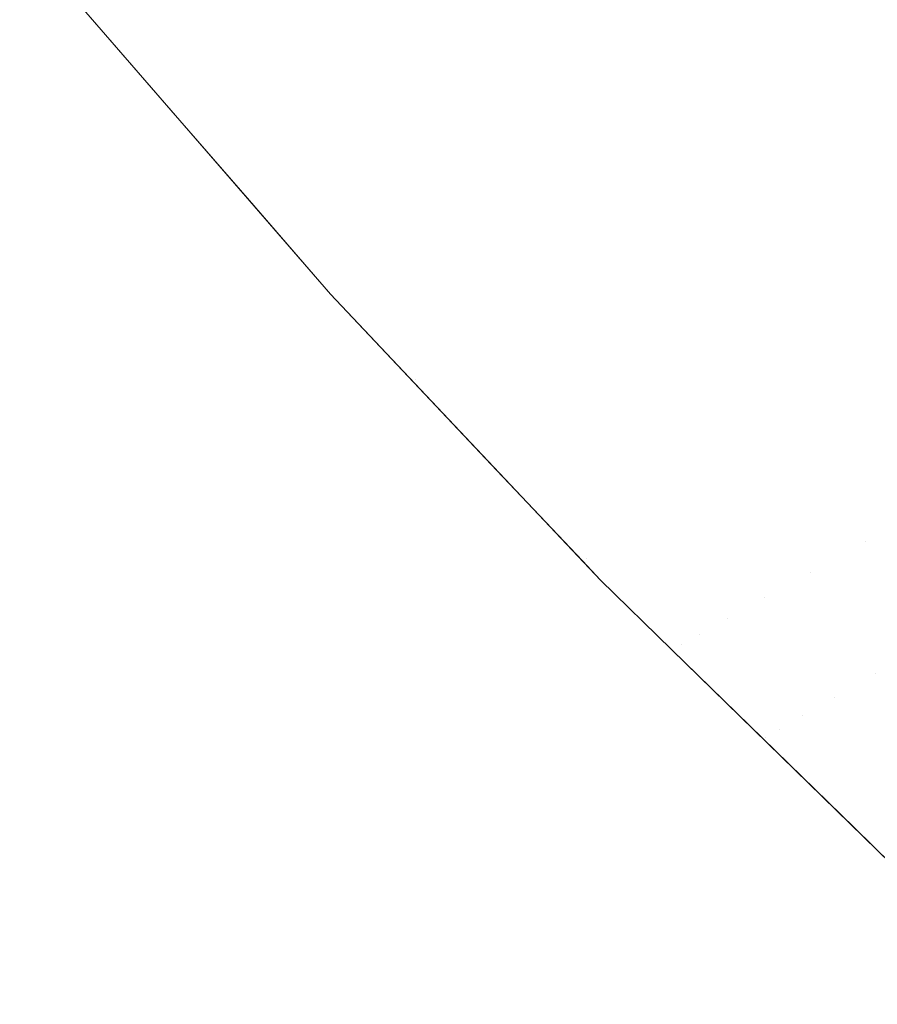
# Model space of a CAD drawing. Header units: centimetres. Extents: x -35.1 to 36.2, y 4.2 to 6.
# Tile 1 of 256: x -35.07278 to -35.06318, y 4.23613 to 4.24716. Entities that reach past the tile are written whole.
import ezdxf

# ---------------------------------------------------------------- set-up
doc = ezdxf.new("R2010")
doc.units = ezdxf.units.CM
doc.header["$LTSCALE"] = 2.54
doc.layers.add('Lucido design-1', color=7, linetype='Continuous')

# ---------------------------------------------------------------- blocks, each defined once
blk = doc.blocks.new('Gruppo-4-1')
at = {"color": 7, "linetype": 'Continuous', "lineweight": 9}
for points, invisible_edges in [([(-35.070464, 4.24922, -2312.402065), (-35.070807, 4.249065, -2312.403583), (-35.069143, 4.247073, -2312.403583), (-35.068806, 4.247234, -2312.402065)], 15), ([(-35.063515, 4.247045, -2312.390218), (-35.062964, 4.247322, -2312.388781), (-35.064643, 4.249229, -2312.388781), (-35.065202, 4.248961, -2312.390218)], 15), ([(-35.069455, 4.246924, -2312.405108), (-35.069143, 4.247073, -2312.403583), (-35.070807, 4.249065, -2312.403583), (-35.071122, 4.248921, -2312.405108)], 15), ([(-35.071122, 4.248921, -2312.405108), (-35.071412, 4.24879, -2312.40664), (-35.06974, 4.246787, -2312.40664), (-35.069455, 4.246924, -2312.405108)], 15), ([(-35.065202, 4.248961, -2312.390218), (-35.065738, 4.248704, -2312.391665), (-35.064042, 4.246778, -2312.391665), (-35.063515, 4.247045, -2312.390218)], 15), ([(-35.069998, 4.246664, -2312.408177), (-35.06974, 4.246787, -2312.40664), (-35.071412, 4.24879, -2312.40664), (-35.071674, 4.248671, -2312.408177)], 15), ([(-35.071674, 4.248671, -2312.408177), (-35.071909, 4.248564, -2312.409719), (-35.07023, 4.246553, -2312.409719), (-35.069998, 4.246664, -2312.408177)], 15), ([(-35.064546, 4.246524, -2312.393122), (-35.064042, 4.246778, -2312.391665), (-35.065738, 4.248704, -2312.391665), (-35.06625, 4.248459, -2312.393122)], 15), ([(-35.070434, 4.246454, -2312.411265), (-35.07023, 4.246553, -2312.409719), (-35.071909, 4.248564, -2312.409719), (-35.072117, 4.24847, -2312.411265)], 15), ([(-35.072117, 4.24847, -2312.411265), (-35.072297, 4.248388, -2312.412816), (-35.070612, 4.246369, -2312.412816), (-35.070434, 4.246454, -2312.411265)], 15), ([(-35.06625, 4.248459, -2312.393122), (-35.066738, 4.248225, -2312.39459), (-35.065026, 4.246281, -2312.39459), (-35.064546, 4.246524, -2312.393122)], 15), ([(-35.07245, 4.248318, -2312.414369), (-35.072575, 4.248261, -2312.415926), (-35.070886, 4.246238, -2312.415926), (-35.070763, 4.246297, -2312.414369)], 15), ([(-35.070763, 4.246297, -2312.414369), (-35.070612, 4.246369, -2312.412816), (-35.072297, 4.248388, -2312.412816), (-35.07245, 4.248318, -2312.414369)], 15), ([(-35.06928, 4.248398, -2313.043786), (-35.068443, 4.247408, -2313.043786), (-35.069143, 4.247073, -2313.040757), (-35.069986, 4.248068, -2313.040757)], 15), ([(-35.072673, 4.248217, -2312.417485), (-35.072743, 4.248185, -2312.419046), (-35.071051, 4.246159, -2312.419046), (-35.070982, 4.246192, -2312.417485)], 15), ([(-35.070982, 4.246192, -2312.417485), (-35.070886, 4.246238, -2312.415926), (-35.072575, 4.248261, -2312.415926), (-35.072673, 4.248217, -2312.417485)], 15), ([(-35.066788, 4.246812, -2313.046785), (-35.067641, 4.247793, -2313.046785), (-35.066738, 4.248225, -2313.04975), (-35.065893, 4.247252, -2313.04975)], 15), ([(-35.065483, 4.246051, -2312.396068), (-35.065026, 4.246281, -2312.39459), (-35.066738, 4.248225, -2312.39459), (-35.067202, 4.248003, -2312.396068)], 15), ([(-35.063814, 4.248275, -2313.055559), (-35.062964, 4.247322, -2313.055559), (-35.064042, 4.246778, -2313.052675), (-35.0649, 4.247741, -2313.052675)], 15), ([(-35.071092, 4.246139, -2312.420608), (-35.071051, 4.246159, -2312.419046), (-35.072743, 4.248185, -2312.419046), (-35.072785, 4.248166, -2312.420608)], 15), ([(-35.072091, 4.2473, -2312.42217), (-35.071092, 4.246139, -2312.420608), (-35.072785, 4.248166, -2312.420608)], 11), ([(-35.069986, 4.248068, -2313.040757), (-35.069143, 4.247073, -2313.040757), (-35.06974, 4.246787, -2313.0377), (-35.070586, 4.247788, -2313.0377)], 15), ([(-35.067202, 4.248003, -2312.396068), (-35.067641, 4.247793, -2312.397555), (-35.065915, 4.245832, -2312.397555), (-35.065483, 4.246051, -2312.396068)], 15), ([(-35.070586, 4.247788, -2313.0377), (-35.06974, 4.246787, -2313.0377), (-35.07023, 4.246553, -2313.034621), (-35.07108, 4.247558, -2313.034621)], 15), ([(-35.067585, 4.24642, -2313.043786), (-35.068443, 4.247408, -2313.043786), (-35.067641, 4.247793, -2313.046785), (-35.066788, 4.246812, -2313.046785)], 15), ([(-35.066322, 4.245627, -2312.39905), (-35.065915, 4.245832, -2312.397555), (-35.067641, 4.247793, -2312.397555), (-35.068055, 4.247595, -2312.39905)], 15), ([(-35.0649, 4.247741, -2313.052675), (-35.064042, 4.246778, -2313.052675), (-35.065026, 4.246281, -2313.04975), (-35.065893, 4.247252, -2313.04975)], 15), ([(-35.07108, 4.247558, -2313.034621), (-35.07023, 4.246553, -2313.034621), (-35.070612, 4.246369, -2313.031524), (-35.071466, 4.247378, -2313.031524)], 15), ([(-35.068055, 4.247595, -2312.39905), (-35.068443, 4.247408, -2312.400554), (-35.066705, 4.245433, -2312.400554), (-35.066322, 4.245627, -2312.39905)], 15), ([(-35.071466, 4.247378, -2313.031524), (-35.070612, 4.246369, -2313.031524), (-35.070886, 4.246238, -2313.028414), (-35.071742, 4.247249, -2313.028414)], 15), ([(-35.06828, 4.246078, -2313.040757), (-35.069143, 4.247073, -2313.040757), (-35.068443, 4.247408, -2313.043786), (-35.067585, 4.24642, -2313.043786)], 15), ([(-35.067062, 4.245253, -2312.402065), (-35.066705, 4.245433, -2312.400554), (-35.068443, 4.247408, -2312.400554), (-35.068806, 4.247234, -2312.402065)], 15), ([(-35.063162, 4.245817, -2313.052675), (-35.064042, 4.246778, -2313.052675), (-35.062964, 4.247322, -2313.055559), (-35.062094, 4.246372, -2313.055559)], 15), ([(-35.061743, 4.245135, -2312.390218), (-35.061202, 4.245423, -2312.388781), (-35.062964, 4.247322, -2312.388781), (-35.063515, 4.247045, -2312.390218)], 15), ([(-35.071092, 4.246139, -2312.420608), (-35.072091, 4.2473, -2312.42217), (-35.069325, 4.24411, -2312.42217)], 9), ([(-35.069303, 4.244085, -2312.42217), (-35.069325, 4.24411, -2312.42217), (-35.072091, 4.2473, -2313.02217), (-35.071091, 4.246146, -2313.02217)], 10), ([(-35.069325, 4.24411, -2312.42217), (-35.072091, 4.2473, -2312.42217), (-35.072091, 4.2473, -2313.02217)], 10), ([(-35.071908, 4.247172, -2313.025294), (-35.071051, 4.246159, -2313.025294), (-35.071091, 4.246146, -2313.02217), (-35.072091, 4.2473, -2313.02217)], 11), ([(-35.071742, 4.247249, -2313.028414), (-35.070886, 4.246238, -2313.028414), (-35.071051, 4.246159, -2313.025294), (-35.071908, 4.247172, -2313.025294)], 15), ([(-35.068806, 4.247234, -2312.402065), (-35.069143, 4.247073, -2312.403583), (-35.067394, 4.245085, -2312.403583), (-35.067062, 4.245253, -2312.402065)], 15), ([(-35.065893, 4.247252, -2313.04975), (-35.065026, 4.246281, -2313.04975), (-35.065915, 4.245832, -2313.046785), (-35.066788, 4.246812, -2313.046785)], 15), ([(-35.068871, 4.245788, -2313.0377), (-35.06974, 4.246787, -2313.0377), (-35.069143, 4.247073, -2313.040757), (-35.06828, 4.246078, -2313.040757)], 15), ([(-35.0677, 4.244931, -2312.405108), (-35.067394, 4.245085, -2312.403583), (-35.069143, 4.247073, -2312.403583), (-35.069455, 4.246924, -2312.405108)], 15), ([(-35.063515, 4.247045, -2312.390218), (-35.064042, 4.246778, -2312.391665), (-35.062261, 4.244859, -2312.391665), (-35.061743, 4.245135, -2312.390218)], 15), ([(-35.069455, 4.246924, -2312.405108), (-35.06974, 4.246787, -2312.40664), (-35.067981, 4.244789, -2312.40664), (-35.0677, 4.244931, -2312.405108)], 15), ([(-35.069357, 4.245548, -2313.034621), (-35.07023, 4.246553, -2313.034621), (-35.06974, 4.246787, -2313.0377), (-35.068871, 4.245788, -2313.0377)], 15), ([(-35.068235, 4.244661, -2312.408177), (-35.067981, 4.244789, -2312.40664), (-35.06974, 4.246787, -2312.40664), (-35.069998, 4.246664, -2312.408177)], 15), ([(-35.066788, 4.246812, -2313.046785), (-35.065915, 4.245832, -2313.046785), (-35.066705, 4.245433, -2313.043786), (-35.067585, 4.24642, -2313.043786)], 15), ([(-35.064139, 4.245311, -2313.04975), (-35.065026, 4.246281, -2313.04975), (-35.064042, 4.246778, -2313.052675), (-35.063162, 4.245817, -2313.052675)], 15), ([(-35.062757, 4.244595, -2312.393122), (-35.062261, 4.244859, -2312.391665), (-35.064042, 4.246778, -2312.391665), (-35.064546, 4.246524, -2312.393122)], 15), ([(-35.069998, 4.246664, -2312.408177), (-35.07023, 4.246553, -2312.409719), (-35.068463, 4.244546, -2312.409719), (-35.068235, 4.244661, -2312.408177)], 15), ([(-35.069737, 4.245362, -2313.031524), (-35.070612, 4.246369, -2313.031524), (-35.07023, 4.246553, -2313.034621), (-35.069357, 4.245548, -2313.034621)], 15), ([(-35.068664, 4.244444, -2312.411265), (-35.068463, 4.244546, -2312.409719), (-35.07023, 4.246553, -2312.409719), (-35.070434, 4.246454, -2312.411265)], 15), ([(-35.070434, 4.246454, -2312.411265), (-35.070612, 4.246369, -2312.412816), (-35.068839, 4.244355, -2312.412816), (-35.068664, 4.244444, -2312.411265)], 15), ([(-35.064546, 4.246524, -2312.393122), (-35.065026, 4.246281, -2312.39459), (-35.063229, 4.244344, -2312.39459), (-35.062757, 4.244595, -2312.393122)], 15), ([(-35.070009, 4.245228, -2313.028414), (-35.070886, 4.246238, -2313.028414), (-35.070612, 4.246369, -2313.031524), (-35.069737, 4.245362, -2313.031524)], 15), ([(-35.068988, 4.244281, -2312.414369), (-35.068839, 4.244355, -2312.412816), (-35.070612, 4.246369, -2312.412816), (-35.070763, 4.246297, -2312.414369)], 15), ([(-35.067585, 4.24642, -2313.043786), (-35.066705, 4.245433, -2313.043786), (-35.067394, 4.245085, -2313.040757), (-35.06828, 4.246078, -2313.040757)], 15), ([(-35.070172, 4.245147, -2313.025294), (-35.071051, 4.246159, -2313.025294), (-35.070886, 4.246238, -2313.028414), (-35.070009, 4.245228, -2313.028414)], 15), ([(-35.069204, 4.244171, -2312.417485), (-35.069109, 4.244219, -2312.415926), (-35.070886, 4.246238, -2312.415926), (-35.070982, 4.246192, -2312.417485)], 15), ([(-35.070763, 4.246297, -2312.414369), (-35.070886, 4.246238, -2312.415926), (-35.069109, 4.244219, -2312.415926), (-35.068988, 4.244281, -2312.414369)], 15), ([(-35.065019, 4.244855, -2313.046785), (-35.065915, 4.245832, -2313.046785), (-35.065026, 4.246281, -2313.04975), (-35.064139, 4.245311, -2313.04975)], 15), ([(-35.063678, 4.244105, -2312.396068), (-35.063229, 4.244344, -2312.39459), (-35.065026, 4.246281, -2312.39459), (-35.065483, 4.246051, -2312.396068)], 15), ([(-35.069312, 4.244117, -2312.420608), (-35.069271, 4.244137, -2312.419046), (-35.071051, 4.246159, -2312.419046), (-35.071092, 4.246139, -2312.420608)], 15), ([(-35.069325, 4.24411, -2312.42217), (-35.069312, 4.244117, -2312.420608), (-35.071092, 4.246139, -2312.420608)], 11), ([(-35.070212, 4.245133, -2313.02217), (-35.071091, 4.246146, -2313.02217), (-35.071051, 4.246159, -2313.025294), (-35.070172, 4.245147, -2313.025294)], 14), ([(-35.071091, 4.246146, -2313.02217), (-35.070212, 4.245133, -2313.02217), (-35.069303, 4.244085, -2313.02217), (-35.069303, 4.244085, -2312.42217)], 12), ([(-35.070982, 4.246192, -2312.417485), (-35.071051, 4.246159, -2312.419046), (-35.069271, 4.244137, -2312.419046), (-35.069204, 4.244171, -2312.417485)], 15), ([(-35.06828, 4.246078, -2313.040757), (-35.067394, 4.245085, -2313.040757), (-35.067981, 4.244789, -2313.0377), (-35.068871, 4.245788, -2313.0377)], 15), ([(-35.065483, 4.246051, -2312.396068), (-35.065915, 4.245832, -2312.397555), (-35.064102, 4.243879, -2312.397555), (-35.063678, 4.244105, -2312.396068)], 15), ([(-35.068871, 4.245788, -2313.0377), (-35.067981, 4.244789, -2313.0377), (-35.068463, 4.244546, -2313.034621), (-35.069357, 4.245548, -2313.034621)], 15), ([(-35.065803, 4.244449, -2313.043786), (-35.066705, 4.245433, -2313.043786), (-35.065915, 4.245832, -2313.046785), (-35.065019, 4.244855, -2313.046785)], 15), ([(-35.064503, 4.243666, -2312.39905), (-35.064102, 4.243879, -2312.397555), (-35.065915, 4.245832, -2312.397555), (-35.066322, 4.245627, -2312.39905)], 15), ([(-35.063162, 4.245817, -2313.052675), (-35.062261, 4.244859, -2313.052675), (-35.063229, 4.244344, -2313.04975), (-35.064139, 4.245311, -2313.04975)], 15), ([(-35.066322, 4.245627, -2312.39905), (-35.066705, 4.245433, -2312.400554), (-35.064879, 4.243466, -2312.400554), (-35.064503, 4.243666, -2312.39905)], 15), ([(-35.069357, 4.245548, -2313.034621), (-35.068463, 4.244546, -2313.034621), (-35.068839, 4.244355, -2313.031524), (-35.069737, 4.245362, -2313.031524)], 15), ([(-35.069737, 4.245362, -2313.031524), (-35.068839, 4.244355, -2313.031524), (-35.069109, 4.244219, -2313.028414), (-35.070009, 4.245228, -2313.028414)], 15), ([(-35.066486, 4.244094, -2313.040757), (-35.067394, 4.245085, -2313.040757), (-35.066705, 4.245433, -2313.043786), (-35.065803, 4.244449, -2313.043786)], 15), ([(-35.06523, 4.243279, -2312.402065), (-35.064879, 4.243466, -2312.400554), (-35.066705, 4.245433, -2312.400554), (-35.067062, 4.245253, -2312.402065)], 15), ([(-35.070009, 4.245228, -2313.028414), (-35.069109, 4.244219, -2313.028414), (-35.069271, 4.244137, -2313.025294), (-35.070172, 4.245147, -2313.025294)], 15), ([(-35.067062, 4.245253, -2312.402065), (-35.067394, 4.245085, -2312.403583), (-35.065557, 4.243105, -2312.403583), (-35.06523, 4.243279, -2312.402065)], 15), ([(-35.064139, 4.245311, -2313.04975), (-35.063229, 4.244344, -2313.04975), (-35.064102, 4.243879, -2313.046785), (-35.065019, 4.244855, -2313.046785)], 15), ([(-35.070172, 4.245147, -2313.025294), (-35.069271, 4.244137, -2313.025294), (-35.069303, 4.244085, -2313.02217), (-35.070212, 4.245133, -2313.02217)], 11), ([(-35.067068, 4.243793, -2313.0377), (-35.067981, 4.244789, -2313.0377), (-35.067394, 4.245085, -2313.040757), (-35.066486, 4.244094, -2313.040757)], 15), ([(-35.065858, 4.242945, -2312.405108), (-35.065557, 4.243105, -2312.403583), (-35.067394, 4.245085, -2312.403583), (-35.0677, 4.244931, -2312.405108)], 15), ([(-35.0677, 4.244931, -2312.405108), (-35.067981, 4.244789, -2312.40664), (-35.066133, 4.242798, -2312.40664), (-35.065858, 4.242945, -2312.405108)], 15), ([(-35.067546, 4.243545, -2313.034621), (-35.068463, 4.244546, -2313.034621), (-35.067981, 4.244789, -2313.0377), (-35.067068, 4.243793, -2313.0377)], 15), ([(-35.066383, 4.242665, -2312.408177), (-35.066133, 4.242798, -2312.40664), (-35.067981, 4.244789, -2312.40664), (-35.068235, 4.244661, -2312.408177)], 15), ([(-35.065019, 4.244855, -2313.046785), (-35.064102, 4.243879, -2313.046785), (-35.064879, 4.243466, -2313.043786), (-35.065803, 4.244449, -2313.043786)], 15), ([(-35.062298, 4.243378, -2313.04975), (-35.063229, 4.244344, -2313.04975), (-35.062261, 4.244859, -2313.052675), (-35.061338, 4.243902, -2313.052675)], 15), ([(-35.068235, 4.244661, -2312.408177), (-35.068463, 4.244546, -2312.409719), (-35.066607, 4.242546, -2312.409719), (-35.066383, 4.242665, -2312.408177)], 15), ([(-35.062757, 4.244595, -2312.393122), (-35.063229, 4.244344, -2312.39459), (-35.061344, 4.242416, -2312.39459), (-35.06088, 4.242676, -2312.393122)], 15), ([(-35.06792, 4.243351, -2313.031524), (-35.068839, 4.244355, -2313.031524), (-35.068463, 4.244546, -2313.034621), (-35.067546, 4.243545, -2313.034621)], 15), ([(-35.066806, 4.24244, -2312.411265), (-35.066607, 4.242546, -2312.409719), (-35.068463, 4.244546, -2312.409719), (-35.068664, 4.244444, -2312.411265)], 15), ([(-35.068187, 4.243212, -2313.028414), (-35.069109, 4.244219, -2313.028414), (-35.068839, 4.244355, -2313.031524), (-35.06792, 4.243351, -2313.031524)], 15), ([(-35.067123, 4.242271, -2312.414369), (-35.066978, 4.242349, -2312.412816), (-35.068839, 4.244355, -2312.412816), (-35.068988, 4.244281, -2312.414369)], 15), ([(-35.068664, 4.244444, -2312.411265), (-35.068839, 4.244355, -2312.412816), (-35.066978, 4.242349, -2312.412816), (-35.066806, 4.24244, -2312.411265)], 15), ([(-35.065803, 4.244449, -2313.043786), (-35.064879, 4.243466, -2313.043786), (-35.065557, 4.243105, -2313.040757), (-35.066486, 4.244094, -2313.040757)], 15), ([(-35.063163, 4.242906, -2313.046785), (-35.064102, 4.243879, -2313.046785), (-35.063229, 4.244344, -2313.04975), (-35.062298, 4.243378, -2313.04975)], 15), ([(-35.061785, 4.242169, -2312.396068), (-35.061344, 4.242416, -2312.39459), (-35.063229, 4.244344, -2312.39459), (-35.063678, 4.244105, -2312.396068)], 15), ([(-35.068988, 4.244281, -2312.414369), (-35.069109, 4.244219, -2312.415926), (-35.067243, 4.242208, -2312.415926), (-35.067123, 4.242271, -2312.414369)], 15), ([(-35.067442, 4.242102, -2312.420608), (-35.067402, 4.242123, -2312.419046), (-35.069271, 4.244137, -2312.419046), (-35.069312, 4.244117, -2312.420608)], 15), ([(-35.069303, 4.244085, -2313.02217), (-35.069271, 4.244137, -2313.025294), (-35.068348, 4.243129, -2313.025294)], 11), ([(-35.068348, 4.243129, -2313.025294), (-35.069271, 4.244137, -2313.025294), (-35.069109, 4.244219, -2313.028414), (-35.068187, 4.243212, -2313.028414)], 15), ([(-35.069204, 4.244171, -2312.417485), (-35.069271, 4.244137, -2312.419046), (-35.067402, 4.242123, -2312.419046), (-35.067336, 4.242158, -2312.417485)], 15), ([(-35.067336, 4.242158, -2312.417485), (-35.067243, 4.242208, -2312.415926), (-35.069109, 4.244219, -2312.415926), (-35.069204, 4.244171, -2312.417485)], 15), ([(-35.069312, 4.244117, -2312.420608), (-35.069325, 4.24411, -2312.42217), (-35.069303, 4.244085, -2312.42217)], 9), ([(-35.067442, 4.242102, -2312.420608), (-35.069312, 4.244117, -2312.420608), (-35.069303, 4.244085, -2312.42217)], 11), ([(-35.069303, 4.244085, -2312.42217), (-35.066279, 4.240879, -2312.42217), (-35.067442, 4.242102, -2312.420608)], 10), ([(-35.066279, 4.240879, -2312.42217), (-35.069303, 4.244085, -2312.42217), (-35.069303, 4.244085, -2313.02217), (-35.06744, 4.242109, -2313.02217)], 10), ([(-35.068348, 4.243129, -2313.025294), (-35.067402, 4.242123, -2313.025294), (-35.06744, 4.242109, -2313.02217), (-35.069303, 4.244085, -2313.02217)], 11), ([(-35.066486, 4.244094, -2313.040757), (-35.065557, 4.243105, -2313.040757), (-35.066133, 4.242798, -2313.0377), (-35.067068, 4.243793, -2313.0377)], 15), ([(-35.063678, 4.244105, -2312.396068), (-35.064102, 4.243879, -2312.397555), (-35.062202, 4.241935, -2312.397555), (-35.061785, 4.242169, -2312.396068)], 15), ([(-35.067068, 4.243793, -2313.0377), (-35.066133, 4.242798, -2313.0377), (-35.066607, 4.242546, -2313.034621), (-35.067546, 4.243545, -2313.034621)], 15), ([(-35.063933, 4.242485, -2313.043786), (-35.064879, 4.243466, -2313.043786), (-35.064102, 4.243879, -2313.046785), (-35.063163, 4.242906, -2313.046785)], 15), ([(-35.062595, 4.241714, -2312.39905), (-35.062202, 4.241935, -2312.397555), (-35.064102, 4.243879, -2312.397555), (-35.064503, 4.243666, -2312.39905)], 15), ([(-35.064503, 4.243666, -2312.39905), (-35.064879, 4.243466, -2312.400554), (-35.062965, 4.241507, -2312.400554), (-35.062595, 4.241714, -2312.39905)], 15), ([(-35.067546, 4.243545, -2313.034621), (-35.066607, 4.242546, -2313.034621), (-35.066978, 4.242349, -2313.031524), (-35.06792, 4.243351, -2313.031524)], 15), ([(-35.064604, 4.242118, -2313.040757), (-35.065557, 4.243105, -2313.040757), (-35.064879, 4.243466, -2313.043786), (-35.063933, 4.242485, -2313.043786)], 15), ([(-35.06331, 4.241314, -2312.402065), (-35.062965, 4.241507, -2312.400554), (-35.064879, 4.243466, -2312.400554), (-35.06523, 4.243279, -2312.402065)], 15), ([(-35.06792, 4.243351, -2313.031524), (-35.066978, 4.242349, -2313.031524), (-35.067243, 4.242208, -2313.028414), (-35.068187, 4.243212, -2313.028414)], 15), ([(-35.06523, 4.243279, -2312.402065), (-35.065557, 4.243105, -2312.403583), (-35.06363, 4.241134, -2312.403583), (-35.06331, 4.241314, -2312.402065)], 15), ([(-35.068187, 4.243212, -2313.028414), (-35.067243, 4.242208, -2313.028414), (-35.067402, 4.242123, -2313.025294), (-35.068348, 4.243129, -2313.025294)], 15), ([(-35.065176, 4.241806, -2313.0377), (-35.066133, 4.242798, -2313.0377), (-35.065557, 4.243105, -2313.040757), (-35.064604, 4.242118, -2313.040757)], 15), ([(-35.063926, 4.240968, -2312.405108), (-35.06363, 4.241134, -2312.403583), (-35.065557, 4.243105, -2312.403583), (-35.065858, 4.242945, -2312.405108)], 15), ([(-35.065858, 4.242945, -2312.405108), (-35.066133, 4.242798, -2312.40664), (-35.064196, 4.240817, -2312.40664), (-35.063926, 4.240968, -2312.405108)], 15), ([(-35.062595, 4.241714, -2313.04529), (-35.062965, 4.241507, -2313.043786), (-35.063933, 4.242485, -2313.043786), (-35.063163, 4.242906, -2313.046785)], 15), ([(-35.065646, 4.241549, -2313.034621), (-35.066607, 4.242546, -2313.034621), (-35.066133, 4.242798, -2313.0377), (-35.065176, 4.241806, -2313.0377)], 15), ([(-35.064442, 4.240679, -2312.408177), (-35.064196, 4.240817, -2312.40664), (-35.066133, 4.242798, -2312.40664), (-35.066383, 4.242665, -2312.408177)], 15), ([(-35.066383, 4.242665, -2312.408177), (-35.066607, 4.242546, -2312.409719), (-35.064662, 4.240556, -2312.409719), (-35.064442, 4.240679, -2312.408177)], 15), ([(-35.066013, 4.241349, -2313.031524), (-35.066978, 4.242349, -2313.031524), (-35.066607, 4.242546, -2313.034621), (-35.065646, 4.241549, -2313.034621)], 15), ([(-35.064857, 4.240446, -2312.411265), (-35.064662, 4.240556, -2312.409719), (-35.066607, 4.242546, -2312.409719), (-35.066806, 4.24244, -2312.411265)], 15), ([(-35.06331, 4.241314, -2313.042275), (-35.06363, 4.241134, -2313.040757), (-35.064604, 4.242118, -2313.040757), (-35.063933, 4.242485, -2313.043786)], 15), ([(-35.063933, 4.242485, -2313.043786), (-35.062965, 4.241507, -2313.043786), (-35.06331, 4.241314, -2313.042275)], 11), ([(-35.066806, 4.24244, -2312.411265), (-35.066978, 4.242349, -2312.412816), (-35.065025, 4.240352, -2312.412816), (-35.064857, 4.240446, -2312.411265)], 15), ([(-35.066276, 4.241205, -2313.028414), (-35.067243, 4.242208, -2313.028414), (-35.066978, 4.242349, -2313.031524), (-35.066013, 4.241349, -2313.031524)], 15), ([(-35.067123, 4.242271, -2312.414369), (-35.067243, 4.242208, -2312.415926), (-35.065286, 4.240206, -2312.415926), (-35.065169, 4.240271, -2312.414369)], 15), ([(-35.065169, 4.240271, -2312.414369), (-35.065025, 4.240352, -2312.412816), (-35.066978, 4.242349, -2312.412816), (-35.067123, 4.242271, -2312.414369)], 15), ([(-35.066434, 4.241119, -2313.025294), (-35.067402, 4.242123, -2313.025294), (-35.067243, 4.242208, -2313.028414), (-35.066276, 4.241205, -2313.028414)], 15), ([(-35.067336, 4.242158, -2312.417485), (-35.067402, 4.242123, -2312.419046), (-35.065442, 4.240118, -2312.419046), (-35.065377, 4.240155, -2312.417485)], 15), ([(-35.065377, 4.240155, -2312.417485), (-35.065286, 4.240206, -2312.415926), (-35.067243, 4.242208, -2312.415926), (-35.067336, 4.242158, -2312.417485)], 15), ([(-35.065482, 4.240096, -2312.420608), (-35.065442, 4.240118, -2312.419046), (-35.067402, 4.242123, -2312.419046), (-35.067442, 4.242102, -2312.420608)], 15), ([(-35.065482, 4.240096, -2312.420608), (-35.067442, 4.242102, -2312.420608), (-35.066279, 4.240879, -2312.42217)], 11), ([(-35.066482, 4.241094, -2313.02217), (-35.06744, 4.242109, -2313.02217), (-35.067402, 4.242123, -2313.025294), (-35.066434, 4.241119, -2313.025294)], 14), ([(-35.06744, 4.242109, -2313.02217), (-35.066482, 4.241094, -2313.02217), (-35.066279, 4.240879, -2313.02217), (-35.066279, 4.240879, -2312.42217)], 12), ([(-35.063926, 4.240968, -2313.039231), (-35.064196, 4.240817, -2313.0377), (-35.065176, 4.241806, -2313.0377), (-35.064604, 4.242118, -2313.040757)], 15), ([(-35.064604, 4.242118, -2313.040757), (-35.06363, 4.241134, -2313.040757), (-35.063926, 4.240968, -2313.039231)], 11), ([(-35.064442, 4.240679, -2313.036163), (-35.064662, 4.240556, -2313.034621), (-35.065646, 4.241549, -2313.034621), (-35.065176, 4.241806, -2313.0377)], 15), ([(-35.065176, 4.241806, -2313.0377), (-35.064196, 4.240817, -2313.0377), (-35.064442, 4.240679, -2313.036163)], 11), ([(-35.064857, 4.240446, -2313.033075), (-35.065025, 4.240352, -2313.031524), (-35.066013, 4.241349, -2313.031524), (-35.065646, 4.241549, -2313.034621)], 15), ([(-35.065646, 4.241549, -2313.034621), (-35.064662, 4.240556, -2313.034621), (-35.064857, 4.240446, -2313.033075)], 11), ([(-35.062633, 4.240153, -2312.403583), (-35.061974, 4.240532, -2312.400554), (-35.062965, 4.241507, -2312.400554), (-35.06331, 4.241314, -2312.402065)], 15), ([(-35.06331, 4.241314, -2313.042275), (-35.062965, 4.241507, -2313.043786), (-35.06096, 4.239561, -2313.043786), (-35.061299, 4.239361, -2313.042275)], 15), ([(-35.065169, 4.240271, -2313.029971), (-35.065286, 4.240206, -2313.028414), (-35.066276, 4.241205, -2313.028414), (-35.066013, 4.241349, -2313.031524)], 15), ([(-35.066013, 4.241349, -2313.031524), (-35.065025, 4.240352, -2313.031524), (-35.065169, 4.240271, -2313.029971)], 11), ([(-35.06331, 4.241314, -2312.402065), (-35.06363, 4.241134, -2312.403583), (-35.062633, 4.240153, -2312.403583)], 11), ([(-35.061299, 4.239361, -2313.042275), (-35.061613, 4.239176, -2313.040757), (-35.06363, 4.241134, -2313.040757), (-35.06331, 4.241314, -2313.042275)], 15), ([(-35.065377, 4.240155, -2313.026855), (-35.065442, 4.240118, -2313.025294), (-35.066434, 4.241119, -2313.025294), (-35.066276, 4.241205, -2313.028414)], 15), ([(-35.066276, 4.241205, -2313.028414), (-35.065286, 4.240206, -2313.028414), (-35.065377, 4.240155, -2313.026855)], 11), ([(-35.066279, 4.240879, -2313.02217), (-35.066482, 4.241094, -2313.02217), (-35.066434, 4.241119, -2313.025294)], 10), ([(-35.066279, 4.240879, -2313.02217), (-35.066434, 4.241119, -2313.025294), (-35.065482, 4.240096, -2313.023732)], 11), ([(-35.066434, 4.241119, -2313.025294), (-35.065442, 4.240118, -2313.025294), (-35.065482, 4.240096, -2313.023732)], 11), ([(-35.063194, 4.23983, -2312.40664), (-35.062633, 4.240153, -2312.403583), (-35.06363, 4.241134, -2312.403583), (-35.063926, 4.240968, -2312.405108)], 15), ([(-35.063926, 4.240968, -2313.039231), (-35.06363, 4.241134, -2313.040757), (-35.061613, 4.239176, -2313.040757), (-35.061903, 4.239004, -2313.039231)], 15), ([(-35.063926, 4.240968, -2312.405108), (-35.064196, 4.240817, -2312.40664), (-35.063194, 4.23983, -2312.40664)], 11), ([(-35.061903, 4.239004, -2313.039231), (-35.062168, 4.238848, -2313.0377), (-35.064196, 4.240817, -2313.0377), (-35.063926, 4.240968, -2313.039231)], 15), ([(-35.066279, 4.240879, -2312.42217), (-35.065483, 4.240101, -2312.42217), (-35.065482, 4.240096, -2312.420608)], 10), ([(-35.065483, 4.240101, -2312.42217), (-35.066279, 4.240879, -2312.42217), (-35.066279, 4.240879, -2313.02217), (-35.065483, 4.240101, -2313.02217)], 10), ([(-35.065482, 4.240096, -2313.023732), (-35.065483, 4.240101, -2313.02217), (-35.066279, 4.240879, -2313.02217)], 9), ([(-35.063655, 4.239565, -2312.409719), (-35.063194, 4.23983, -2312.40664), (-35.064196, 4.240817, -2312.40664), (-35.064442, 4.240679, -2312.408177)], 15), ([(-35.064442, 4.240679, -2313.036163), (-35.064196, 4.240817, -2313.0377), (-35.062168, 4.238848, -2313.0377), (-35.062409, 4.238705, -2313.036163)], 15), ([(-35.064442, 4.240679, -2312.408177), (-35.064662, 4.240556, -2312.409719), (-35.063655, 4.239565, -2312.409719)], 11), ([(-35.062409, 4.238705, -2313.036163), (-35.062625, 4.238578, -2313.034621), (-35.064662, 4.240556, -2313.034621), (-35.064442, 4.240679, -2313.036163)], 15), ([(-35.064015, 4.239358, -2312.412816), (-35.063655, 4.239565, -2312.409719), (-35.064662, 4.240556, -2312.409719), (-35.064857, 4.240446, -2312.411265)], 15), ([(-35.064857, 4.240446, -2313.033075), (-35.064662, 4.240556, -2313.034621), (-35.062625, 4.238578, -2313.034621), (-35.062816, 4.238465, -2313.033075)], 15), ([(-35.064857, 4.240446, -2312.411265), (-35.065025, 4.240352, -2312.412816), (-35.064015, 4.239358, -2312.412816)], 11), ([(-35.062816, 4.238465, -2313.033075), (-35.062982, 4.238367, -2313.031524), (-35.065025, 4.240352, -2313.031524), (-35.064857, 4.240446, -2313.033075)], 15), ([(-35.065169, 4.240271, -2312.414369), (-35.065286, 4.240206, -2312.415926), (-35.064273, 4.239209, -2312.415926)], 11), ([(-35.063122, 4.238284, -2313.029971), (-35.063237, 4.238216, -2313.028414), (-35.065286, 4.240206, -2313.028414), (-35.065169, 4.240271, -2313.029971)], 15), ([(-35.064273, 4.239209, -2312.415926), (-35.064015, 4.239358, -2312.412816), (-35.065025, 4.240352, -2312.412816), (-35.065169, 4.240271, -2312.414369)], 15), ([(-35.065169, 4.240271, -2313.029971), (-35.065025, 4.240352, -2313.031524), (-35.062982, 4.238367, -2313.031524), (-35.063122, 4.238284, -2313.029971)], 15), ([(-35.065377, 4.240155, -2312.417485), (-35.065442, 4.240118, -2312.419046), (-35.064428, 4.23912, -2312.419046)], 11), ([(-35.063327, 4.238163, -2313.026855), (-35.063391, 4.238126, -2313.025294), (-35.065442, 4.240118, -2313.025294), (-35.065377, 4.240155, -2313.026855)], 15), ([(-35.064428, 4.23912, -2312.419046), (-35.064273, 4.239209, -2312.415926), (-35.065286, 4.240206, -2312.415926), (-35.065377, 4.240155, -2312.417485)], 15), ([(-35.065377, 4.240155, -2313.026855), (-35.065286, 4.240206, -2313.028414), (-35.063237, 4.238216, -2313.028414), (-35.063327, 4.238163, -2313.026855)], 15), ([(-35.063194, 4.23983, -2312.40664), (-35.062168, 4.238848, -2312.40664), (-35.061613, 4.239176, -2312.403583), (-35.062633, 4.240153, -2312.403583)], 15), ([(-35.065482, 4.240096, -2312.420608), (-35.065483, 4.240101, -2312.42217), (-35.064464, 4.239107, -2312.42217)], 9), ([(-35.063435, 4.238103, -2312.42217), (-35.064464, 4.239107, -2312.42217), (-35.065483, 4.240101, -2313.02217), (-35.063022, 4.2377, -2313.02217)], 10), ([(-35.064464, 4.239107, -2312.42217), (-35.065483, 4.240101, -2312.42217), (-35.065483, 4.240101, -2313.02217)], 10), ([(-35.063429, 4.238103, -2313.023732), (-35.063022, 4.2377, -2313.02217), (-35.065483, 4.240101, -2313.02217), (-35.065482, 4.240096, -2313.023732)], 13), ([(-35.064428, 4.23912, -2312.419046), (-35.065442, 4.240118, -2312.419046), (-35.065482, 4.240096, -2312.420608)], 11), ([(-35.065482, 4.240096, -2313.023732), (-35.065442, 4.240118, -2313.025294), (-35.063391, 4.238126, -2313.025294), (-35.063429, 4.238103, -2313.023732)], 15), ([(-35.065482, 4.240096, -2312.420608), (-35.064464, 4.239107, -2312.42217), (-35.064428, 4.23912, -2312.419046)], 11), ([(-35.063655, 4.239565, -2312.409719), (-35.062625, 4.238578, -2312.409719), (-35.062168, 4.238848, -2312.40664), (-35.063194, 4.23983, -2312.40664)], 15), ([(-35.064015, 4.239358, -2312.412816), (-35.062982, 4.238367, -2312.412816), (-35.062625, 4.238578, -2312.409719), (-35.063655, 4.239565, -2312.409719)], 15), ([(-35.064273, 4.239209, -2312.415926), (-35.063237, 4.238216, -2312.415926), (-35.062982, 4.238367, -2312.412816), (-35.064015, 4.239358, -2312.412816)], 15), ([(-35.064428, 4.23912, -2312.419046), (-35.063391, 4.238126, -2312.419046), (-35.063237, 4.238216, -2312.415926), (-35.064273, 4.239209, -2312.415926)], 15), ([(-35.064464, 4.239107, -2312.42217), (-35.063435, 4.238103, -2312.42217), (-35.063391, 4.238126, -2312.419046), (-35.064428, 4.23912, -2312.419046)], 14), ([(-35.061925, 4.237381, -2312.412816), (-35.062982, 4.238367, -2312.412816), (-35.063237, 4.238216, -2312.415926), (-35.062178, 4.237227, -2312.415926)], 15), ([(-35.060983, 4.236312, -2313.029971), (-35.061096, 4.236242, -2313.028414), (-35.063237, 4.238216, -2313.028414), (-35.063122, 4.238284, -2313.029971)], 15), ([(-35.062178, 4.237227, -2312.415926), (-35.063237, 4.238216, -2312.415926), (-35.063391, 4.238126, -2312.419046), (-35.06233, 4.237135, -2312.419046)], 15), ([(-35.061183, 4.236188, -2313.026855), (-35.061246, 4.236149, -2313.025294), (-35.063391, 4.238126, -2313.025294), (-35.063327, 4.238163, -2313.026855)], 15), ([(-35.063327, 4.238163, -2313.026855), (-35.063237, 4.238216, -2313.028414), (-35.061096, 4.236242, -2313.028414), (-35.061183, 4.236188, -2313.026855)], 15), ([(-35.06233, 4.237135, -2312.419046), (-35.063391, 4.238126, -2312.419046), (-35.063435, 4.238103, -2312.42217), (-35.063022, 4.2377, -2312.42217)], 11), ([(-35.063022, 4.2377, -2313.02217), (-35.063022, 4.2377, -2312.42217), (-35.063435, 4.238103, -2312.42217)], 9), ([(-35.063429, 4.238103, -2313.023732), (-35.063391, 4.238126, -2313.025294), (-35.061246, 4.236149, -2313.025294), (-35.061284, 4.236125, -2313.023732)], 15), ([(-35.061284, 4.236125, -2313.023732), (-35.063022, 4.2377, -2313.02217), (-35.063429, 4.238103, -2313.023732)], 11)]:
    blk.add_3dface(points, dxfattribs=dict(at, invisible_edges=invisible_edges))

msp = doc.modelspace()

# ---------------------------------------------------------------- block references
at = {"layer": 'Lucido design-1', "color": 7}
msp.add_blockref('Gruppo-4-1', (0, 0), dxfattribs=at)

doc.saveas('drawing.dxf')
